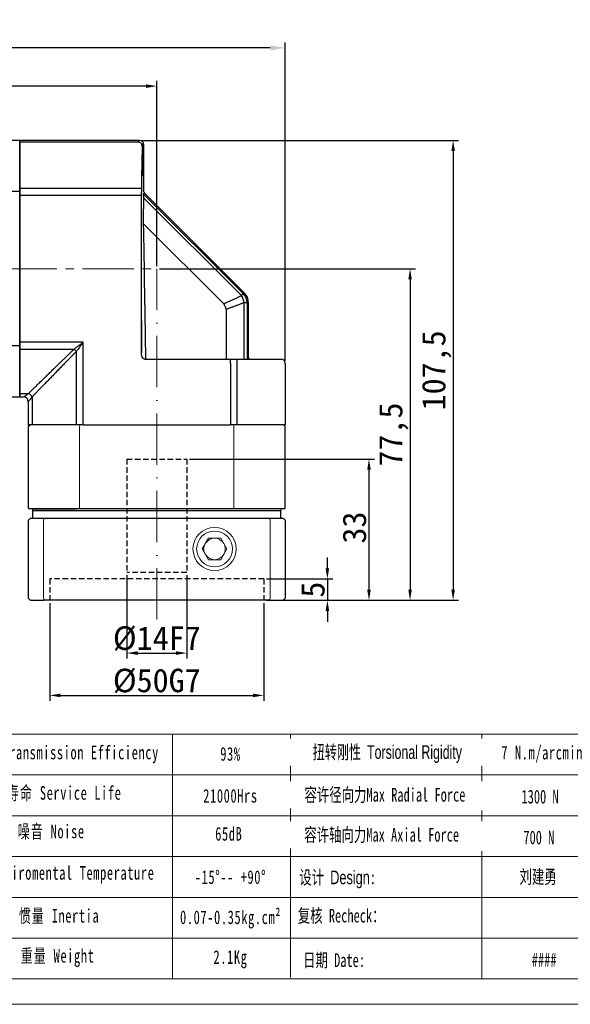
# Model space of a CAD drawing. Header units: millimetres. Extents: x 1384 to 1884, y 1004 to 1358.
# Tile 2 of 8: x 1588 to 1716, y 1004 to 1234. Entities that reach past the tile are written whole.
import ezdxf

# ---------------------------------------------------------------- set-up
doc = ezdxf.new("R2010")
doc.units = ezdxf.units.MM
doc.header["$PDSIZE"] = -5
for name, pattern in [('ACAD_ISO10W100', [18, 12, -3, 0, -3]), ('DASHED2', [9.525, 6.35, -3.175]), ('点画线', [18, 12, -2, 2, -2])]:
    doc.linetypes.add(name, pattern=pattern)
doc.layers.get('0').update_dxf_attribs({"lineweight": 18})
doc.layers.get('Defpoints').update_dxf_attribs({"lineweight": 18})
doc.layers.add('4虚线层', color=6, linetype='DASHED2')
for name, color, linetype, lineweight in [('7中心线层', 7, '点画线', 18), ('SLD-0', 7, 'Continuous', 18), ('中心线层', 7, 'ACAD_ISO10W100', 20), ('图框_外框线', 7, 'Continuous', 18), ('尺寸线', 7, 'Continuous', 18), ('尺寸线层', 3, 'Continuous', 18), ('粗实线', 7, 'Continuous', 50)]:
    doc.layers.add(name, color=color, linetype=linetype, lineweight=lineweight)
doc.styles.add('工程字', font='txt')
doc.styles.add('标准', font='txt', dxfattribs={"width": 0.667})
doc.dimstyles.new('ISO-25', dxfattribs={"dimtxt": 5.5, "dimasz": 1, "dimexe": 1.25, "dimexo": 0.625, "dimtad": 1, "dimtxsty": '工程字', "dimcen": 2.5, "dimdle": 2, "dimadec": 0, "dimazin": 0, "dimtfac": 1, "dimtmove": 0, "dimatfit": 3, "dimfxl": 1, "dimarcsym": 0})
doc.dimstyles.new('副本 ISO-25', dxfattribs={"dimtxt": 5.5, "dimasz": 2.5, "dimexe": 1.25, "dimexo": 0.625, "dimtad": 1, "dimtxsty": '工程字', "dimcen": 2.5, "dimdle": 5, "dimadec": 0, "dimazin": 0, "dimtfac": 1, "dimtmove": 0, "dimatfit": 3, "dimfxl": 1, "dimtolj": 1, "dimarcsym": 0})

# ---------------------------------------------------------------- blocks, each defined once
blk = doc.blocks.new('*D90')
at = {"layer": 'Defpoints', "color": 0}
for p in [(1496.53, 1227.8), (1496.53, 1183.67), (1649.53, 1154.05)]:
    blk.add_point(p, dxfattribs=at)
at = {"layer": '尺寸线层', "color": 0, "lineweight": -2}
for p, q in [((1496.53, 1184.29), (1496.53, 1229.05)), ((1649.53, 1154.68), (1649.53, 1229.05)), ((1646.03, 1227.8), (1500.03, 1227.8))]:
    blk.add_line(p, q, dxfattribs=at)
at = {"layer": '尺寸线层', "color": 0}
for points in [[(1500.03, 1228.38), (1500.03, 1227.22), (1496.53, 1227.8)], [(1646.03, 1227.22), (1646.03, 1228.38), (1649.53, 1227.8)]]:
    blk.add_solid(points, dxfattribs=at)
at = {"layer": '尺寸线层', "color": 0, "insert": (1573.03, 1231), "char_height": 4, "attachment_point": 5, "style": '工程字'}
blk.add_mtext('153', dxfattribs=at)
blk = doc.blocks.new('*D92')
at = {"layer": 'Defpoints', "color": 0}
for p in [(1533.53, 1218.86), (1533.53, 1212.24), (1619.53, 1176.17)]:
    blk.add_point(p, dxfattribs=at)
at = {"layer": '尺寸线层', "color": 0, "lineweight": -2}
for p, q in [((1533.53, 1212.87), (1533.53, 1220.11)), ((1619.53, 1176.79), (1619.53, 1220.11)), ((1617.03, 1218.86), (1536.03, 1218.86))]:
    blk.add_line(p, q, dxfattribs=at)
at = {"layer": '尺寸线层', "color": 0}
for points in [[(1536.03, 1219.28), (1536.03, 1218.44), (1533.53, 1218.86)], [(1617.03, 1218.44), (1617.03, 1219.28), (1619.53, 1218.86)]]:
    blk.add_solid(points, dxfattribs=at)
at = {"layer": '尺寸线层', "color": 0, "insert": (1576.53, 1222.24), "char_height": 5.5, "attachment_point": 5, "style": '工程字'}
blk.add_mtext('\\A1;86', dxfattribs=at)
blk = doc.blocks.new('*D93')
at = {"layer": 'Defpoints', "color": 0}
for p in [(1619.53, 1176.17), (1649.03, 1098.67), (1678.66, 1098.67)]:
    blk.add_point(p, dxfattribs=at)
at = {"layer": '尺寸线层', "color": 0, "lineweight": -2}
for p, q in [((1620.15, 1176.17), (1679.91, 1176.17)), ((1678.66, 1173.67), (1678.66, 1101.17)), ((1649.65, 1098.67), (1679.91, 1098.67))]:
    blk.add_line(p, q, dxfattribs=at)
at = {"layer": '尺寸线层', "color": 0}
for points in [[(1679.08, 1173.67), (1678.25, 1173.67), (1678.66, 1176.17)], [(1678.25, 1101.17), (1679.08, 1101.17), (1678.66, 1098.67)]]:
    blk.add_solid(points, dxfattribs=at)
at = {"layer": '尺寸线层', "color": 0, "insert": (1674.83, 1137.42), "char_height": 5.5, "attachment_point": 5, "rotation": 90, "style": '工程字'}
blk.add_mtext('\\A1;77,5', dxfattribs=at)
blk = doc.blocks.new('*D94')
at = {"layer": 'Defpoints', "color": 0}
for p in [(1615.53, 1206.17), (1649.03, 1098.67), (1688.72, 1098.67)]:
    blk.add_point(p, dxfattribs=at)
at = {"layer": '尺寸线层', "color": 0, "lineweight": -2}
for p, q in [((1616.15, 1206.17), (1689.97, 1206.17)), ((1688.72, 1203.67), (1688.72, 1101.17)), ((1649.65, 1098.67), (1689.97, 1098.67))]:
    blk.add_line(p, q, dxfattribs=at)
at = {"layer": '尺寸线层', "color": 0}
for points in [[(1689.13, 1203.67), (1688.3, 1203.67), (1688.72, 1206.17)], [(1688.3, 1101.17), (1689.13, 1101.17), (1688.72, 1098.67)]]:
    blk.add_solid(points, dxfattribs=at)
at = {"layer": '尺寸线层', "color": 0, "insert": (1684.88, 1152.42), "char_height": 5.5, "attachment_point": 5, "rotation": 90, "style": '工程字'}
blk.add_mtext('\\A1;107,5', dxfattribs=at)
blk = doc.blocks.new('*D102')
at = {"layer": 'Defpoints', "color": 0}
for p in [(1594.53, 1098.67), (1644.53, 1098.67), (1644.53, 1076.44)]:
    blk.add_point(p, dxfattribs=at)
at = {"layer": '尺寸线层', "color": 0, "lineweight": -2}
for p, q in [((1594.53, 1098.04), (1594.53, 1075.19)), ((1644.53, 1098.04), (1644.53, 1075.19)), ((1597.03, 1076.44), (1642.03, 1076.44))]:
    blk.add_line(p, q, dxfattribs=at)
at = {"layer": '尺寸线层', "color": 0}
for points in [[(1597.03, 1076.86), (1597.03, 1076.02), (1594.53, 1076.44)], [(1642.03, 1076.02), (1642.03, 1076.86), (1644.53, 1076.44)]]:
    blk.add_solid(points, dxfattribs=at)
at = {"layer": '尺寸线层', "color": 0, "insert": (1619.53, 1079.81), "char_height": 5.5, "attachment_point": 5, "style": '工程字'}
blk.add_mtext('\\A1;%%C50G7', dxfattribs=at)
blk = doc.blocks.new('*D103')
at = {"layer": 'Defpoints', "color": 0}
for p in [(1612.53, 1105.17), (1626.53, 1105.17), (1626.53, 1086.33)]:
    blk.add_point(p, dxfattribs=at)
at = {"layer": '尺寸线层', "color": 0, "lineweight": -2}
for p, q in [((1612.53, 1104.54), (1612.53, 1085.08)), ((1626.53, 1104.54), (1626.53, 1085.08)), ((1615.03, 1086.33), (1624.03, 1086.33))]:
    blk.add_line(p, q, dxfattribs=at)
at = {"layer": '尺寸线层', "color": 0}
for points in [[(1615.03, 1086.75), (1615.03, 1085.91), (1612.53, 1086.33)], [(1624.03, 1085.91), (1624.03, 1086.75), (1626.53, 1086.33)]]:
    blk.add_solid(points, dxfattribs=at)
at = {"layer": '尺寸线层', "color": 0, "insert": (1619.53, 1089.71), "char_height": 5.5, "attachment_point": 5, "style": '工程字'}
blk.add_mtext('\\A1;%%C14F7', dxfattribs=at)
blk = doc.blocks.new('*D104')
at = {"layer": 'Defpoints', "color": 0}
for p in [(1626.53, 1131.67), (1649.03, 1098.67), (1669.07, 1098.67)]:
    blk.add_point(p, dxfattribs=at)
at = {"layer": '尺寸线层', "color": 0, "lineweight": -2}
for p, q in [((1627.15, 1131.67), (1670.32, 1131.67)), ((1669.07, 1129.17), (1669.07, 1101.17)), ((1649.65, 1098.67), (1670.32, 1098.67))]:
    blk.add_line(p, q, dxfattribs=at)
at = {"layer": '尺寸线层', "color": 0}
for points in [[(1669.49, 1129.17), (1668.65, 1129.17), (1669.07, 1131.67)], [(1668.65, 1101.17), (1669.49, 1101.17), (1669.07, 1098.67)]]:
    blk.add_solid(points, dxfattribs=at)
at = {"layer": '尺寸线层', "color": 0, "insert": (1665.69, 1115.67), "char_height": 5.5, "attachment_point": 5, "rotation": 90, "style": '工程字'}
blk.add_mtext('\\A1;33', dxfattribs=at)
blk = doc.blocks.new('*D105')
at = {"layer": 'Defpoints', "color": 0}
for p in [(1644.53, 1103.67), (1644.53, 1098.67), (1659.36, 1098.67)]:
    blk.add_point(p, dxfattribs=at)
at = {"layer": '尺寸线层', "color": 0, "lineweight": -2}
for p, q in [((1659.36, 1106.17), (1659.36, 1108.67)), ((1645.15, 1103.67), (1660.61, 1103.67)), ((1659.36, 1103.67), (1659.36, 1098.67)), ((1645.15, 1098.67), (1660.61, 1098.67)), ((1659.36, 1096.17), (1659.36, 1093.67))]:
    blk.add_line(p, q, dxfattribs=at)
at = {"layer": '尺寸线层', "color": 0}
for points in [[(1658.94, 1106.17), (1659.78, 1106.17), (1659.36, 1103.67)], [(1659.78, 1096.17), (1658.94, 1096.17), (1659.36, 1098.67)]]:
    blk.add_solid(points, dxfattribs=at)
at = {"layer": '尺寸线层', "color": 0, "insert": (1655.99, 1101.17), "char_height": 5.5, "attachment_point": 5, "rotation": 90, "style": '工程字'}
blk.add_mtext('\\A1;5', dxfattribs=at)
blk = doc.blocks.new('新直角')
at = {"color": 7, "linetype": 'Continuous', "lineweight": 30}
for p, q in [((13.18, 47.18), (-14.82, 47.18)), ((-14.82, 46.81), (-14.82, 47.18)), ((-14.82, 46.3), (-14.82, 46.81)), ((-14.82, 35.96), (-14.82, 46.3)), ((14.18, 35.19), (14.18, 46.18)), ((-14.82, 34.35), (-14.82, 35.96)), ((14.32, 34.83), (37.67, 11.48)), ((-14.82, 0), (-14.82, 34.35)), ((38.55, 9.36), (38.55, -3.44)), ((-14.82, -1.61), (-14.82, 0)), ((-14.82, -11.95), (-14.82, -1.61)), ((39.05, -3.94), (45.81, -3.94)), ((45.81, -3.94), (46.18, -3.94)), ((47.18, -4.94), (47.18, -19.32)), ((-14.82, -12.45), (-14.82, -11.95)), ((-14.82, -12.83), (-14.82, -12.45)), ((-13.83, -12.83), (-14.82, -12.83)), ((-12.83, -13.83), (-12.83, -19.32)), ((-11.95, -19.32), (-12.83, -19.32)), ((-1.61, -19.32), (-11.95, -19.32)), ((0, -19.32), (-1.61, -19.32)), ((0, -19.32), (34.35, -19.32)), ((35.96, -19.32), (34.35, -19.32)), ((46.3, -19.32), (35.96, -19.32)), ((46.81, -19.32), (46.3, -19.32)), ((47.18, -19.32), (46.81, -19.32))]:
    blk.add_line(p, q, dxfattribs=at)
at = {"color": 7, "linetype": 'Continuous', "lineweight": 25}
for p, q in [((12.8, 46.81), (-14.82, 46.81)), ((12.8, 46.81), (13.18, 47.18)), ((14.18, 46.18), (13.88, 45.88)), ((13.58, 35.96), (-14.82, 35.96)), ((14.32, 34.83), (14.02, 34.71)), ((14.02, 34.71), (37.37, 11.36)), ((-14.82, 34.35), (12.57, 34.35)), ((12.57, 34.35), (13.57, 34.35)), ((13.57, 34.35), (13.57, 2.4)), ((36.92, 10.9), (14.05, 33.77)), ((14.02, 27.8), (32.81, 9)), ((36.92, 10.9), (37.37, 11.36)), ((37.37, 11.36), (37.67, 11.48)), ((37.37, 11.36), (37.37, 11.36)), ((37.61, 9.24), (37.61, 9.24)), ((37.61, -3.94), (37.61, 9.24)), ((38.25, 9.24), (37.61, 9.24)), ((38.55, 9.36), (38.25, 9.24)), ((38.25, 9.24), (38.25, -3.94)), ((33.36, 7.68), (33.36, -3.94)), ((0, 0), (-14.82, 0)), ((0, -19.32), (0, 0)), ((13.57, 0.16), (13.57, -2.94)), ((-14.82, -1.61), (-2.15, -1.61)), ((-1.61, -2.15), (-1.61, -19.32)), ((14.57, -3.94), (34.35, -3.94)), ((34.35, -4.94), (34.35, -3.94)), ((34.35, -3.94), (39.05, -3.94)), ((35.96, -19.32), (35.96, -3.94)), ((34.35, -4.94), (34.35, -19.32)), ((-14.82, -11.95), (-12.78, -11.95)), ((-13.83, -12.83), (-13.45, -12.45)), ((-12.45, -13.45), (-12.83, -13.83)), ((-11.95, -12.78), (-11.95, -19.32))]:
    blk.add_line(p, q, dxfattribs=at)
for centre, radius, start, end in [((12.8, 45.8), 1, 2.2682, 89.9704), ((33.76, 8.62), 3.9, 9.1, 35.8873), ((35.25, 9.24), 3, 0.0108, 44.9892), ((28.51, 6.45), 5.01, 14.2858, 30.6886), ((-3.52, -3.52), 2.35, 35.703, 54.297), ((-13.19, -13.19), 1.3, 18.1462, 71.8538)]:
    blk.add_arc(centre, radius, start, end, dxfattribs=at)
at = {"color": 7, "linetype": 'Continuous', "lineweight": 30}
for centre, major_axis, ratio, start_param, end_param in [((13.18, 46.18), (-0.707, -0.707), 0.999562, 2.356414, 3.926772), ((14.68, 35.19), (-0.462, -0.191), 0.999743, 5.890577, 6.675794), ((35.55, 9.36), (-2.77, -1.15), 0.999743, 2.748984, 3.534201), ((39.05, -3.44), (-0.5, 0), 0.999781, 0, 1.570796), ((46.18, -4.94), (1, 0), 0.999781, 0, 1.570796), ((-13.83, -13.83), (0.707, 0.707), 0.999562, 5.498006, 7.068364)]:
    blk.add_ellipse(centre, major_axis=major_axis, ratio=ratio, start_param=start_param, end_param=end_param, dxfattribs=at)
at = {"color": 7, "linetype": 'Continuous', "lineweight": 25}
for centre, major_axis, start_param, end_param in [((14.18, 17.18), (0, 34), 0.587743, 1.004232), ((13.84, 42.62), (0, 3.75), 0.555743, 5.769967), ((13.8, 43.81), (0, 2), 0.0558, 0.587743), ((13.61, 34.35), (0, 2), 1.004232, 1.570796), ((13.64, 1.28), (0, 3.75), 1.873503, 7.551275)]:
    blk.add_ellipse(centre, major_axis=major_axis, ratio=0.020947, start_param=start_param, end_param=end_param, dxfattribs=at)
for points, knots in [([(13.88, 45.88), (13.88, 45.91), (13.88, 45.96), (13.86, 46.03), (13.85, 46.1), (13.82, 46.18), (13.77, 46.28), (13.72, 46.35), (13.69, 46.38), (13.7, 46.34), (13.73, 46.25), (13.76, 46.15), (13.78, 46.05), (13.8, 45.96), (13.8, 45.88), (13.8, 45.84)], [0, 0, 0, 0, 0.038176, 0.079858, 0.125082, 0.173092, 0.250324, 0.38801, 0.49995, 0.610363, 0.749513, 0.841322, 0.874496, 0.942005, 1, 1, 1, 1]), ([(14.02, 34.71), (14.02, 34.71), (14.02, 34.7), (14.02, 34.69), (14.02, 34.66), (14.02, 34.63), (14.02, 34.58), (14.02, 34.53), (14.02, 34.44), (14.03, 34.29), (14.04, 34.05), (14.05, 33.87), (14.05, 33.77)], [0, 0, 0, 0, 0.065793, 0.131899, 0.198504, 0.26579, 0.333936, 0.403111, 0.47348, 0.637935, 0.813003, 1, 1, 1, 1]), ([(14.05, 33.77), (14.05, 33.64), (14.05, 33.38), (14.05, 32.97), (14.04, 32.56), (14.04, 32.13), (14.04, 31.69), (14.04, 31.24), (14.03, 30.78), (14.03, 30.31), (14.03, 29.83), (14.03, 29.34), (14.02, 28.84), (14.02, 28.32), (14.02, 27.97), (14.57, -3.94)], [0, 0, 0, 0, 0.071558, 0.143986, 0.21729, 0.291478, 0.366557, 0.442534, 0.519414, 0.597204, 0.675909, 0.755536, 0.83609, 0.917576, 1, 1, 1, 1]), ([(32.81, 9), (32.94, 9.06), (33.21, 9.18), (33.59, 9.36), (33.96, 9.53), (34.32, 9.7), (34.68, 9.87), (35.03, 10.03), (35.36, 10.18), (35.69, 10.34), (36.01, 10.48), (36.32, 10.63), (36.63, 10.77), (36.82, 10.86), (36.92, 10.9)], [0, 0, 0, 0, 0.086821, 0.173002, 0.258545, 0.343451, 0.427722, 0.51136, 0.594367, 0.676745, 0.758495, 0.839619, 0.92012, 1, 1, 1, 1]), ([(37.61, 9.24), (37.51, 9.2), (37.3, 9.12), (36.98, 9.01), (36.65, 8.88), (36.31, 8.76), (35.96, 8.63), (35.49, 8.46), (34.89, 8.24), (34.15, 7.97), (33.62, 7.78), (33.36, 7.68)], [0, 0, 0, 0, 0.08212, 0.164723, 0.247812, 0.33139, 0.415458, 0.500017, 0.663478, 0.830135, 1, 1, 1, 1]), ([(13.57, 2.4), (13.57, 2.35), (13.57, 2.25), (13.56, 2.06), (13.56, 1.82), (13.55, 1.55), (13.55, 1.28), (13.55, 1.01), (13.56, 0.7), (13.56, 0.41), (13.57, 0.23), (13.57, 0.16)], [0, 0, 0, 0, 0.062356, 0.145548, 0.249574, 0.393447, 0.499426, 0.60826, 0.749475, 0.901586, 1, 1, 1, 1]), ([(-2.15, -1.61), (-2.09, -1.57), (-1.97, -1.47), (-1.77, -1.33), (-1.57, -1.18), (-1.35, -1.01), (-1.1, -0.83), (-0.8, -0.6), (-0.43, -0.32), (-0.15, -0.12), (0, 0)], [0, 0, 0, 0, 0.086394, 0.178305, 0.275751, 0.378747, 0.487306, 0.619132, 0.79003, 1, 1, 1, 1]), ([(0, 0), (-0.06, -0.08), (-0.18, -0.23), (-0.34, -0.45), (-0.49, -0.65), (-0.62, -0.83), (-0.73, -0.98), (-0.9, -1.2), (-1.12, -1.49), (-1.37, -1.83), (-1.53, -2.05), (-1.61, -2.15)], [0, 0, 0, 0, 0.109872, 0.209978, 0.300318, 0.380893, 0.451703, 0.512749, 0.690558, 0.852951, 1, 1, 1, 1]), ([(-12.78, -11.95), (-12.68, -11.85), (-12.48, -11.66), (-12.17, -11.36), (-11.85, -11.05), (-11.53, -10.73), (-11.19, -10.4), (-10.85, -10.07), (-10.49, -9.73), (-10.13, -9.38), (-9.76, -9.02), (-9.38, -8.65), (-8.99, -8.27), (-8.6, -7.89), (-8.19, -7.49), (-7.78, -7.09), (-7.36, -6.68), (-6.93, -6.26), (-6.49, -5.83), (-6.04, -5.4), (-5.58, -4.95), (-5.12, -4.5), (-4.64, -4.04), (-4.16, -3.57), (-3.67, -3.09), (-3.17, -2.61), (-2.66, -2.11), (-2.32, -1.78), (-2.15, -1.61)], [0, 0, 0, 0, 0.033365, 0.067116, 0.101258, 0.135792, 0.170723, 0.206052, 0.241783, 0.277918, 0.31446, 0.351411, 0.388774, 0.42655, 0.464742, 0.503353, 0.542384, 0.581837, 0.621715, 0.662019, 0.70275, 0.743912, 0.785505, 0.827531, 0.869993, 0.91289, 0.956225, 1, 1, 1, 1]), ([(-1.61, -2.15), (-1.76, -2.3), (-2.06, -2.61), (-2.5, -3.07), (-2.94, -3.52), (-3.37, -3.96), (-3.8, -4.4), (-4.22, -4.82), (-4.63, -5.25), (-5.03, -5.66), (-5.43, -6.07), (-5.82, -6.47), (-6.2, -6.87), (-6.58, -7.25), (-6.95, -7.64), (-7.31, -8.01), (-7.67, -8.38), (-8.02, -8.74), (-8.36, -9.09), (-8.7, -9.43), (-9.03, -9.77), (-9.35, -10.11), (-9.67, -10.43), (-9.98, -10.75), (-10.28, -11.06), (-10.57, -11.36), (-10.86, -11.66), (-11.14, -11.95), (-11.42, -12.24), (-11.69, -12.51), (-11.86, -12.69), (-11.95, -12.78)], [0, 0, 0, 0, 0.039267, 0.07818, 0.116741, 0.154951, 0.192811, 0.230322, 0.267486, 0.304303, 0.340775, 0.376902, 0.412688, 0.448131, 0.483236, 0.518001, 0.55243, 0.586523, 0.620283, 0.65371, 0.686807, 0.719575, 0.752016, 0.784131, 0.815923, 0.847394, 0.878546, 0.90938, 0.939899, 0.970105, 1, 1, 1, 1]), ([(13.57, -2.94), (13.57, -2.97), (13.57, -3.04), (13.59, -3.14), (13.61, -3.25), (13.66, -3.36), (13.71, -3.46), (13.79, -3.57), (13.88, -3.67), (13.99, -3.76), (14.11, -3.83), (14.25, -3.89), (14.41, -3.93), (14.51, -3.94), (14.57, -3.94)], [0, 0, 0, 0, 0.062458, 0.128709, 0.198755, 0.272596, 0.350234, 0.431668, 0.516898, 0.605926, 0.69875, 0.79537, 0.895787, 1, 1, 1, 1]), ([(-13.45, -12.45), (-13.45, -12.45), (-13.45, -12.45), (-13.43, -12.44), (-13.4, -12.42), (-13.37, -12.39), (-13.33, -12.36), (-13.28, -12.32), (-13.22, -12.28), (-13.15, -12.22), (-13.07, -12.17), (-12.98, -12.1), (-12.89, -12.03), (-12.82, -11.98), (-12.78, -11.95)], [0, 0, 0, 0, 0.074375, 0.149548, 0.225801, 0.303401, 0.382603, 0.463647, 0.546757, 0.632139, 0.719987, 0.810474, 0.903763, 1, 1, 1, 1]), ([(-11.95, -12.78), (-11.98, -12.82), (-12.03, -12.89), (-12.1, -12.98), (-12.17, -13.07), (-12.22, -13.15), (-12.28, -13.22), (-12.32, -13.28), (-12.36, -13.33), (-12.39, -13.37), (-12.42, -13.4), (-12.44, -13.43), (-12.45, -13.45), (-12.45, -13.45), (-12.45, -13.45)], [0, 0, 0, 0, 0.096237, 0.189526, 0.280013, 0.367861, 0.453243, 0.536353, 0.617397, 0.696599, 0.774199, 0.850452, 0.925625, 1, 1, 1, 1])]:
    blk.add_open_spline(points, degree=3, knots=knots, dxfattribs=at)
blk.add_open_spline([(13.8, 45.84), (13.8, 45.83), (13.8, 45.82), (13.8, 45.8)], degree=3, dxfattribs=at)

msp = doc.modelspace()

# ---------------------------------------------------------------- linework, layer by layer
for p, q in [((1587.5253, 1206.0191), (1587.5253, 1206.1661)), ((1587.5253, 1193.9144), (1587.5253, 1194.4364)), ((1587.5253, 1157.8959), (1587.5253, 1158.4179)), ((1587.5253, 1146.1661), (1587.5253, 1146.3132)), ((1601.4976, 1120.1661), (1601.4976, 1139.2661)), ((1637.5531, 1139.2661), (1637.5531, 1120.1661)), ((1648.5254, 1119.6661), (1645.6533, 1119.6661)), ((1593.0678, 1117.3679), (1593.0678, 1099.1679)), ((1645.9829, 1117.3679), (1645.9829, 1099.1679)), ((1631.582, 1113.1679), (1630.1386, 1110.6679)), ((1634.4687, 1113.1679), (1631.582, 1113.1679)), ((1635.9121, 1110.6679), (1634.4687, 1113.1679)), ((1630.1386, 1110.6679), (1631.582, 1108.1679)), ((1634.4687, 1108.1679), (1635.9121, 1110.6679)), ((1631.582, 1108.1679), (1634.4687, 1108.1679))]:
    msp.add_line(p, q)
for points in [[(1383.7028, 1004.2336), (1884.3809, 1004.2336), (1884.3809, 1358.2845), (1383.7028, 1358.2845)], [(1413.5051, 1010.194), (1878.4204, 1010.194), (1878.4204, 1352.324), (1413.5051, 1352.324)]]:
    msp.add_lwpolyline(points, close=True)
at = {"extrusion": (0, 0, -1)}
for start, end in [(270, 90), (90, 270)]:
    msp.add_arc((-1633.0254, 1110.6679), 5.05, start, end, dxfattribs=at)
for radius, start, end in [(4.188, 0, 180), (2.5, 150, 180), (2.5, 90, 150), (2.5, 30, 90), (2.5, 0, 30), (4.188, 180, 0), (2.5, 180, 210), (2.5, 210, 270), (2.5, 270, 330), (2.5, 330, 0)]:
    msp.add_arc((1633.0254, 1110.6679), radius, start, end)
for points in [[(1601.4976, 1139.2661), (1601.5346, 1139.3995), (1601.5717, 1139.5328), (1601.6089, 1139.6661)], [(1637.4418, 1139.6661), (1637.479, 1139.5328), (1637.5161, 1139.3995), (1637.5531, 1139.2661)], [(1593.0678, 1117.3679), (1593.1309, 1117.5346), (1593.1941, 1117.7013), (1593.2575, 1117.8679)], [(1645.7932, 1117.8679), (1645.8566, 1117.7013), (1645.9199, 1117.5346), (1645.9829, 1117.3679)], [(1593.2575, 1098.6679), (1593.1941, 1098.8345), (1593.1309, 1099.0012), (1593.0678, 1099.1679)], [(1645.9829, 1099.1679), (1645.9199, 1099.0012), (1645.8566, 1098.8345), (1645.7932, 1098.6679)]]:
    msp.add_open_spline(points, degree=3)
at = {"layer": '4虚线层', "color": 0, "lineweight": -2, "ltscale": 0.2}
for p, q in [((1612.5254, 1131.6679), (1612.5254, 1105.1679)), ((1612.5254, 1131.6679), (1626.5254, 1131.6679)), ((1626.5254, 1131.6679), (1626.5254, 1105.1679)), ((1626.5254, 1105.1679), (1612.5254, 1105.1679)), ((1644.5254, 1103.6679), (1594.5254, 1103.6679)), ((1594.5254, 1103.6679), (1594.5254, 1098.6679)), ((1644.5254, 1103.6679), (1644.5254, 1098.6679))]:
    msp.add_line(p, q, dxfattribs=at)
at = {"layer": '7中心线层'}
msp.add_line((1494.1944, 1176.1661), (1619.5254, 1176.1661), dxfattribs=at)
at = {"layer": 'SLD-0'}
msp.add_line((1623.2091, 1067.4146), (1623.2091, 1010.194), dxfattribs=at)
at = {"layer": '中心线层', "color": 0}
msp.add_line((1619.5254, 1094.1679), (1619.5254, 1176.1679), dxfattribs=at)
at = {"layer": '图框_外框线'}
for p, q in [((1427.9301, 1067.4146), (1878.4204, 1067.4146)), ((1650.7557, 1067.4146), (1650.7557, 1010.5114)), ((1695.4508, 1067.4146), (1695.4508, 1010.194)), ((1471.1015, 1057.8673), (1724.2863, 1057.8673)), ((1427.9301, 1048.32), (1878.4204, 1048.32)), ((1471.1015, 1038.7728), (1878.4204, 1038.7728)), ((1471.1015, 1029.2255), (1878.4204, 1029.2255)), ((1471.1015, 1019.6782), (1878.4204, 1019.6782))]:
    msp.add_line(p, q, dxfattribs=at)
at = {"layer": '粗实线', "linetype": 'Continuous', "lineweight": 30}
for p, q in [((1587.5253, 1206.1661), (1569.5257, 1206.1661)), ((1587.5253, 1206.1661), (1587.5253, 1194.1939)), ((1587.5253, 1206.0191), (1587.5253, 1194.4364)), ((1587.5253, 1194.1939), (1569.5257, 1194.1939)), ((1587.5253, 1194.1939), (1587.5253, 1158.1384)), ((1587.5253, 1193.9144), (1587.5253, 1158.4179)), ((1587.5253, 1158.1384), (1569.5257, 1158.1384)), ((1587.5253, 1158.1384), (1587.5253, 1146.1661)), ((1587.5253, 1157.8959), (1587.5253, 1146.3132)), ((1587.5253, 1146.1661), (1569.5257, 1146.1661)), ((1589.5254, 1139.2661), (1589.5254, 1120.2661)), ((1649.5254, 1120.2661), (1649.5254, 1139.2661)), ((1589.6254, 1120.1661), (1601.5254, 1120.1661)), ((1590.5254, 1120.1661), (1590.5254, 1119.6661)), ((1590.5254, 1119.7579), (1590.5254, 1117.8679)), ((1590.5254, 1119.6661), (1619.5254, 1119.6661)), ((1600.7742, 1119.6661), (1590.5254, 1119.6661)), ((1601.5254, 1120.1661), (1649.4254, 1120.1661)), ((1619.5254, 1119.6661), (1648.5254, 1119.6661)), ((1648.5254, 1120.1661), (1648.5254, 1119.6661)), ((1648.5254, 1117.8679), (1648.5254, 1119.7579)), ((1589.5254, 1117.3679), (1589.5254, 1099.1679)), ((1590.0254, 1117.8679), (1593.2575, 1117.8679)), ((1593.2575, 1117.8679), (1645.7932, 1117.8679)), ((1645.7932, 1117.8679), (1649.0254, 1117.8679)), ((1649.5254, 1117.3679), (1649.5254, 1099.1679)), ((1590.0254, 1098.6679), (1593.2575, 1098.6679)), ((1645.7932, 1098.6679), (1593.2575, 1098.6679)), ((1645.7932, 1098.6679), (1649.0254, 1098.6679))]:
    msp.add_line(p, q, dxfattribs=at)
for points in [[(1589.9254, 1139.6661), (1589.792, 1139.5328), (1589.6587, 1139.3995), (1589.5254, 1139.2661)], [(1649.5254, 1139.2661), (1649.392, 1139.3995), (1649.2587, 1139.5328), (1649.1254, 1139.6661)], [(1589.5254, 1120.2661), (1589.5587, 1120.2328), (1589.592, 1120.1995), (1589.6254, 1120.1661)], [(1649.4254, 1120.1661), (1649.4587, 1120.1995), (1649.492, 1120.2328), (1649.5254, 1120.2661)], [(1590.0254, 1117.8679), (1589.8587, 1117.7013), (1589.6921, 1117.5346), (1589.5254, 1117.3679)], [(1649.5254, 1117.3679), (1649.3586, 1117.5346), (1649.192, 1117.7013), (1649.0254, 1117.8679)], [(1589.5254, 1099.1679), (1589.6921, 1099.0012), (1589.8587, 1098.8345), (1590.0254, 1098.6679)], [(1649.0254, 1098.6679), (1649.192, 1098.8345), (1649.3586, 1099.0012), (1649.5254, 1099.1679)]]:
    msp.add_open_spline(points, degree=3, dxfattribs=at)

# ---------------------------------------------------------------- block references
at = {"layer": '尺寸线'}
msp.add_blockref('新直角', (1602.3498, 1158.988), dxfattribs=at)

# ---------------------------------------------------------------- texts
at = {"layer": 'SLD-0', "color": 1, "attachment_point": 2, "line_spacing_factor": 1.15057, "style": '标准'}
for s, insert, char_height, width in [('\\T1.1;运转效率 Transmission Efficiency', (1594.8937, 1064.6916), 3.182424, 54.0807), ('\\T1.1;93%', (1636.7309, 1064.3666), 3.18242, 40.699022), ('\\T1.1;精度寿命 Service Life', (1594.8937, 1055.2335), 3.182424, 42.449505), ('\\T1.1;21000Hrs', (1636.7309, 1054.558), 3.182424, 40.699022), ('\\T1.1;噪音 Noise', (1594.8937, 1046.2313), 3.182424, 28.081555), ('\\T1.1;65dB', (1636.339, 1045.6747), 3.18242, 21.000258), ('{\\T1.1;环境温度 Enviromental Temperature}', (1593.0692, 1036.5454), 3.182424, 77.899284), ('\\T1.1;-15%%D-- +90%%D', (1636.7309, 1035.5542), 3.182424, 27.299719), ('\\T1.1;惯量 Inertia', (1596.7182, 1026.5176), 3.182424, 28.750824), ('{\\T1.1;0.07-0.35kg.cm²}', (1636.7309, 1026.1713), 3.182424, 91.112711), ('\\T1.1;重量 Weight', (1596.3761, 1017.1735), 3.182424, 24.745913), ('\\T1.1;2.1Kg', (1636.7309, 1016.8651), 3.182424, 21.293137)]:
    msp.add_mtext(s, dxfattribs=dict(at, insert=insert, char_height=char_height, width=width))
at = {"layer": 'SLD-0', "color": 1, "width": 40.699022, "attachment_point": 2, "style": '标准'}
for s, insert, char_height in [('{\\T1.1;7 N.m/arcmin}', (1709.4998, 1064.6529), 3.182424), ('{\\f宋体|b0|i0|c134|p2;设计 \\fArial|b0|i0|c0|p2;Design}:', (1661.7486, 1035.4894), 3.182424), ('{\\fSimSun|b1|i0|c134|p2;刘建勇  }', (1708.5578, 1035.6484), 3.182424), ('{\\f宋体|b0|i0|c134|p2;复核 Recheck：}', (1662.5806, 1026.5502), 3.182424), ('{\\f宋体|b0|i0|c134|p2;日期 }Date:', (1660.9187, 1016.1459), 3.182424), ('####', (1709.9747, 1016.249), 3.18242)]:
    msp.add_mtext(s, dxfattribs=dict(at, insert=insert, char_height=char_height))

# ---------------------------------------------------------------- dimensions: what is measured, and where the dimension line sits
at = {"layer": '尺寸线层'}
dim = msp.add_linear_dim(base=(1496.5257, 1227.7985), p1=(1649.5279, 1154.0502), p2=(1496.5257, 1183.6661), dimstyle='ISO-25', override={"dimtxt": 4, "dimasz": 3.5, "dimgap": 1.2}, dxfattribs=at)
dim.commit()
dim.dimension.update_dxf_attribs({"geometry": '*D90', "text_midpoint": (1573.0268, 1230.9985)})
dim = msp.add_linear_dim(base=(1533.5257, 1218.8604), p1=(1619.5254, 1176.1661), p2=(1533.5257, 1212.2401), dimstyle='副本 ISO-25', dxfattribs=at)
dim.commit()
dim.dimension.update_dxf_attribs({"geometry": '*D92', "text_midpoint": (1576.5255, 1222.2354)})
for base, p1, picture, middle in [((1688.7161, 1098.6679), (1615.5256, 1206.1661), '*D94', (1688.7161, 1152.417)), ((1678.6636, 1098.6679), (1619.5254, 1176.1661), '*D93', (1678.6636, 1137.417))]:
    dim = msp.add_linear_dim(base=base, p1=p1, p2=(1649.0254, 1098.6679), angle=90, dimstyle='副本 ISO-25', dxfattribs=at)
    dim.commit()
    dim.dimension.update_dxf_attribs({"geometry": picture, "text_midpoint": middle, "dimtype": 160})
dim = msp.add_linear_dim(base=(1669.0694, 1098.6679), p1=(1626.5254, 1131.6679), p2=(1649.0254, 1098.6679), angle=270, dimstyle='副本 ISO-25', override={"dimtxsty": '工程字'}, dxfattribs=at)
dim.commit()
dim.dimension.update_dxf_attribs({"geometry": '*D104', "text_midpoint": (1669.0694, 1115.6679), "dimtype": 160})
dim = msp.add_linear_dim(base=(1659.3606, 1098.6679), p1=(1644.5254, 1103.6679), p2=(1644.5254, 1098.6679), angle=270, dimstyle='副本 ISO-25', override={"dimtxsty": '工程字'}, dxfattribs=at)
dim.commit()
dim.dimension.update_dxf_attribs({"geometry": '*D105', "text_midpoint": (1655.9856, 1101.1679)})
for base, p1, p2, text, picture, middle in [((1626.5254, 1086.3305), (1612.5254, 1105.1679), (1626.5254, 1105.1679), '%%C<>F7', '*D103', (1619.5254, 1086.3305)), ((1644.5254, 1076.4384), (1594.5254, 1098.6679), (1644.5254, 1098.6679), '%%C<>G7', '*D102', (1619.5254, 1076.4384))]:
    dim = msp.add_linear_dim(base=base, p1=p1, p2=p2, angle=180, text=text, dimstyle='副本 ISO-25', override={"dimtxsty": '工程字'}, dxfattribs=at)
    dim.commit()
    dim.dimension.update_dxf_attribs({"geometry": picture, "text_midpoint": middle, "dimtype": 160})

# ---------------------------------------------------------------- next in the draw order: texts
at = {"layer": 'SLD-0', "color": 1, "char_height": 3.182424, "width": 77.899284, "attachment_point": 2, "style": '标准', "bg_fill": 2}
for s, insert in [('{\\f宋体|b0|i0|c134|p2;\\W0.65;扭转刚性 \\fArial|b0|i0|c0|p34;Torsional Rigidity}', (1673.3505, 1064.7741)), ('{\\f宋体|b0|i0|c134|p2;容许径向力Max Radial Force}', (1672.7964, 1054.7923)), ('{\\f宋体|b0|i0|c134|p2;容许轴向力Max Axial Force}', (1672.0361, 1045.4469))]:
    msp.add_mtext(s, dxfattribs=dict(at, insert=insert))

# ---------------------------------------------------------------- next in the draw order: texts
for s, insert in [('{\\fSimSun|b1|i0|c134|p2;1300 N}', (1709.0129, 1054.3697)), ('{\\fSimSun|b1|i0|c134|p2;700 N}', (1708.723, 1044.8345))]:
    msp.add_mtext(s, dxfattribs=dict(at, insert=insert))

doc.saveas('drawing.dxf')
